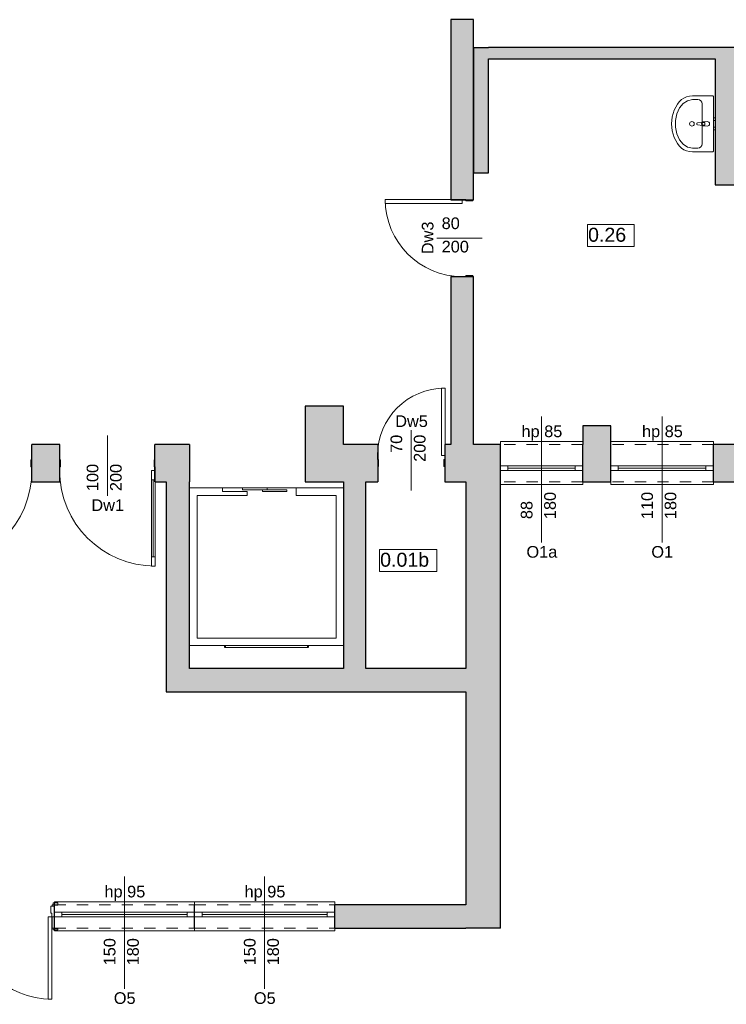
# Model space of a CAD drawing. Header units: centimetres. Extents: x -25572 to 23555, y -2435 to 15405.
# Tile 108 of 134: x 8869 to 9625, y 6941 to 7996. Entities that reach past the tile are written whole.
import ezdxf

# ---------------------------------------------------------------- set-up
doc = ezdxf.new("R2010")
doc.units = ezdxf.units.CM
doc.header["$MEASUREMENT"] = 0
doc.linetypes.add('Przerywana', pattern=[24, 12, -12])
for name, color, linetype, lineweight in [('Nowe_0_Nr_pióra__15', 214, 'Continuous', 15), ('Nowe_0_Nr_pióra__75', 6, 'Continuous', 15), ('Nowe_210-A Pomieszczenia_Nr_pióra__41', 7, 'Continuous', 15), ('Nowe_220-A Ściany_Nr_pióra__19', 255, 'Continuous', 0), ('Nowe_220-A Ściany_Nr_pióra__23', 7, 'Continuous', 15), ('Nowe_220-A Ściany_Nr_pióra__27', 7, 'Continuous', 25), ('Nowe_220-A Ściany_Nr_pióra__3', 7, 'Continuous', 13), ('Nowe_220-A Ściany_Nr_pióra__7', 7, 'Continuous', 13)]:
    doc.layers.add(name, color=color, linetype=linetype, lineweight=lineweight)
doc.layers.add('Nowe_220-A Ściany_Nr_pióra__45', color=7, linetype='Continuous', lineweight=15, true_color=0x40a5ff)
doc.styles.add('STYL_AUTOMATYCZNY_6', font='arial.ttf')

msp = doc.modelspace()

# ---------------------------------------------------------------- hatches: boundary and pattern name
at = {"layer": 'Nowe_220-A Ściany_Nr_pióra__19', "linetype": 'Continuous', "lineweight": 0}
for points in [[(9354.4, 7995.7), (9330.4, 7995.7), (9330.4, 7802.7), (9354.4, 7802.7)], [(9370.4, 7965.7), (9354.4, 7965.7), (9370.4, 7953.7)], [(9370.4, 7953.7), (9354.4, 7965.7), (9354.4, 7953.7)], [(9370.4, 7953.7), (9719.4, 7953.7), (9719.4, 7965.7), (9370.4, 7965.7)], [(9354.4, 7953.7), (9354.4, 7831.7), (9370.4, 7831.7), (9370.4, 7953.7)], [(9613.4, 7953.7), (9613.4, 7818.7), (9648.4, 7818.7), (9648.4, 7953.7)], [(9330.4, 7720.7), (9330.4, 7540.7), (9354.4, 7540.7), (9354.4, 7720.7)], [(9174.4, 7581.8), (9174.4, 7540.7), (9215.4, 7540.7), (9215.4, 7581.8)], [(9471.4, 7560.7), (9471.4, 7540.7), (9501.4, 7540.7), (9501.4, 7560.7)], [(8881.5, 7500.7), (8911.5, 7500.7), (8911.5, 7540.7), (8881.5, 7540.7)], [(9013.5, 7500.7), (9025.4, 7500.7), (9025.4, 7540.7), (9013.5, 7540.7)], [(9025.4, 7500.7), (9050.4, 7500.7), (9050.4, 7540.7)], [(9025.4, 7540.7), (9025.4, 7500.7), (9050.4, 7540.7)], [(9174.4, 7500.7), (9251.9, 7500.7), (9251.9, 7540.7), (9174.4, 7540.7)], [(9323.9, 7540.7), (9323.9, 7500.7), (9383.4, 7500.7), (9383.4, 7540.7)], [(9471.4, 7500.7), (9501.4, 7500.7), (9501.4, 7540.7), (9471.4, 7540.7)], [(9611.4, 7500.7), (9648.4, 7500.7), (9648.4, 7540.7), (9611.4, 7540.7)], [(9050.4, 7300.7), (9050.4, 7500.7), (9025.4, 7500.7), (9025.4, 7300.7)], [(9215.4, 7500.7), (9215.4, 7300.7), (9239.4, 7300.7), (9239.4, 7500.7)], [(9383.4, 7047.7), (9383.4, 7500.7), (9346.4, 7500.7), (9346.4, 7047.7)], [(9050.4, 7300.7), (9025.4, 7275.7), (9050.4, 7275.7)], [(9025.4, 7300.7), (9025.4, 7275.7), (9050.4, 7300.7)], [(9050.4, 7275.7), (9346.4, 7275.7), (9346.4, 7300.7), (9050.4, 7300.7)], [(9346.4, 7047.7), (9205.9, 7047.7), (9205.9, 7022.7), (9346.4, 7022.7)], [(9346.4, 7022.7), (9383.4, 7022.7), (9346.4, 7047.7)], [(9346.4, 7047.7), (9383.4, 7022.7), (9383.4, 7047.7)]]:
    msp.add_hatch(color=255, dxfattribs=at).paths.add_polyline_path(points)

# ---------------------------------------------------------------- linework, layer by layer
at = {"layer": 'Nowe_0_Nr_pióra__15', "color": 214, "linetype": 'Continuous', "lineweight": 15}
for p, q in [((9085.9, 7494.1), (9050.5, 7494.1)), ((9050.5, 7494.1), (9050.5, 7325.3)), ((9085.9, 7490.1), (9085.9, 7494.1)), ((9112.2, 7494.1), (9085.9, 7494.1)), ((9112.2, 7490.1), (9085.9, 7490.1)), ((9112.2, 7494.1), (9164.7, 7494.1)), ((9112.2, 7486.1), (9112.2, 7490.1)), ((9215.3, 7494.1), (9164.7, 7494.1)), ((9164.7, 7494.1), (9164.7, 7486.1)), ((9215.3, 7494.1), (9215.3, 7325.3)), ((9058.5, 7486.1), (9112.2, 7486.1)), ((9058.5, 7333.3), (9058.5, 7486.1)), ((9164.7, 7486.1), (9207.3, 7486.1)), ((9207.3, 7333.3), (9207.3, 7486.1)), ((9058.5, 7333.3), (9207.3, 7333.3)), ((9215.3, 7325.3), (9050.5, 7325.3)), ((9087.9, 7325.2), (9087.9, 7323.2)), ((9087.9, 7324.2), (9088.5, 7324.2)), ((9177.5, 7325.2), (9088.2, 7325.2)), ((9177.5, 7323.2), (9088.2, 7323.2)), ((9088.9, 7325.2), (9088.9, 7323.2)), ((9176.9, 7325.2), (9176.9, 7323.2)), ((9177.9, 7324.2), (9177.2, 7324.2)), ((9177.9, 7325.2), (9177.9, 7323.2))]:
    msp.add_line(p, q, dxfattribs=at)
for points in [[(9107.2, 7494.1), (9133.5, 7494.1), (9133.5, 7492.1), (9107.2, 7492.1)], [(9128.5, 7492.1), (9154.7, 7492.1), (9154.7, 7490.1), (9128.5, 7490.1)]]:
    msp.add_lwpolyline(points, close=True, dxfattribs=at)
at = {"layer": 'Nowe_0_Nr_pióra__75', "color": 6, "linetype": 'Continuous', "lineweight": 15}
for p, q in [((9572.2, 7894.8), (9575.1, 7901.1)), ((9575.1, 7901.1), (9579, 7905.9)), ((9579, 7905.9), (9583.7, 7908.9)), ((9583.7, 7908.9), (9588.9, 7910)), ((9588.9, 7910), (9594.5, 7910)), ((9599.2, 7862.7), (9599.2, 7905.5)), ((9570.8, 7887.8), (9572.2, 7894.8)), ((9570.8, 7880.4), (9570.8, 7887.8)), ((9572.2, 7873.3), (9570.8, 7880.4)), ((9602.3, 7885.4), (9600.8, 7885.4)), ((9600.8, 7882.7), (9602.3, 7882.7)), ((9602.3, 7882.7), (9602.3, 7885.4)), ((9575.1, 7867.1), (9572.2, 7873.3)), ((9579, 7862.3), (9575.1, 7867.1)), ((9583.7, 7859.2), (9579, 7862.3)), ((9588.9, 7858.2), (9583.7, 7859.2)), ((9594.5, 7858.2), (9588.9, 7858.2))]:
    msp.add_line(p, q, dxfattribs=at)
for points in [[(9588.9, 7914.1), (9610.4, 7914.1), (9610.6, 7914.1), (9610.8, 7914), (9610.9, 7914), (9611, 7913.9), (9611.2, 7913.8), (9611.3, 7913.6), (9611.3, 7913.5), (9611.4, 7913.3), (9611.4, 7913.2), (9611.4, 7884.1), (9611.4, 7855), (9611.4, 7854.8), (9611.3, 7854.7), (9611.3, 7854.5), (9611.2, 7854.4), (9611, 7854.3), (9610.9, 7854.2), (9610.8, 7854.1), (9610.6, 7854.1), (9610.4, 7854.1), (9588.9, 7854.1), (9585.7, 7854.4), (9582.6, 7855.1), (9579.7, 7856.4), (9577.1, 7858.2), (9574.8, 7860.4), (9573, 7862.9), (9569.4, 7869.5), (9567.1, 7876.6), (9566.4, 7884.1), (9567.1, 7891.5), (9569.4, 7898.7), (9573, 7905.3), (9574.8, 7907.8), (9577.1, 7910), (9579.7, 7911.7), (9582.6, 7913), (9585.7, 7913.8)], [(9611.4, 7887.7), (9611.4, 7890.4), (9613.4, 7890.4), (9613.4, 7887.7)], [(9611.4, 7877.7), (9611.4, 7880.4), (9613.4, 7880.4), (9613.4, 7877.7)]]:
    msp.add_lwpolyline(points, close=True, dxfattribs=at)
msp.add_lwpolyline([(9604.8, 7881.6), (9600.6, 7882, -0.12102), (9599.7, 7882.3), (9594.4, 7883, -0.882566), (9594.4, 7885.2), (9599.7, 7885.9, -0.12102), (9600.6, 7886.2), (9604.8, 7886.6, -1)], format="xyb", close=True, dxfattribs=at)
msp.add_circle((9588.4, 7884.1), 2.5, dxfattribs=at)
for radius, start, end in [(2.11, 122.771, 237.229), (1.36, 90, 270)]:
    msp.add_arc((9600.8, 7884.1), radius, start, end, dxfattribs=at)
for centre, start_param, end_param in [((9594.5, 7905.5), 0, 1.570796), ((9594.5, 7862.7), 4.712389, 6.283185)]:
    msp.add_ellipse(centre, major_axis=(4.69, 0), ratio=0.969697, start_param=start_param, end_param=end_param, dxfattribs=at)
at = {"layer": 'Nowe_210-A Pomieszczenia_Nr_pióra__41', "color": 7, "linetype": 'Continuous', "lineweight": 15}
for p, q in [((9476.4, 7776.3), (9526.4, 7776.3)), ((9476.4, 7752.7), (9476.4, 7776.3)), ((9526.4, 7776.3), (9526.4, 7752.7)), ((9526.4, 7752.7), (9476.4, 7752.7)), ((9253.8, 7428.1), (9315.3, 7428.1)), ((9253.8, 7404.5), (9253.8, 7428.1)), ((9315.3, 7428.1), (9315.3, 7404.5)), ((9315.3, 7404.5), (9253.8, 7404.5))]:
    msp.add_line(p, q, dxfattribs=at)
at = {"layer": 'Nowe_220-A Ściany_Nr_pióra__23', "color": 7, "linetype": 'Continuous', "lineweight": 15}
for p, q in [((9342.4, 7802.7), (9342.4, 7802.9)), ((9342.4, 7802.9), (9346.4, 7802.9)), ((9353.9, 7802.7), (9342.4, 7802.7)), ((9346.4, 7802.9), (9346.4, 7801.7)), ((9346.4, 7801.7), (9353.9, 7801.7)), ((9353.9, 7801.7), (9353.9, 7802.7)), ((9342.4, 7720.5), (9342.4, 7720.7)), ((9342.4, 7720.7), (9353.9, 7720.7)), ((9346.4, 7720.5), (9342.4, 7720.5)), ((9353.9, 7721.7), (9346.4, 7721.7)), ((9346.4, 7721.7), (9346.4, 7720.5)), ((9353.9, 7720.7), (9353.9, 7721.7)), ((8880.5, 7524.2), (8880.5, 7516.7)), ((8881.5, 7524.2), (8880.5, 7524.2)), ((8881.5, 7512.7), (8881.5, 7524.2)), ((8911.5, 7512.7), (8911.5, 7524.2)), ((8911.5, 7524.2), (8912.5, 7524.2)), ((8912.5, 7524.2), (8912.5, 7516.7)), ((9012.5, 7516.7), (9012.5, 7524.2)), ((9012.5, 7524.2), (9013.5, 7524.2)), ((9013.5, 7524.2), (9013.5, 7512.7)), ((9251.7, 7524.7), (9251.7, 7528.7)), ((9251.7, 7528.7), (9251.9, 7528.7)), ((9252.9, 7524.7), (9251.7, 7524.7)), ((9251.9, 7528.7), (9251.9, 7517.2)), ((9252.9, 7517.2), (9252.9, 7524.7)), ((9324.1, 7524.7), (9322.9, 7524.7)), ((9322.9, 7524.7), (9322.9, 7517.2)), ((9323.9, 7517.2), (9323.9, 7528.7)), ((9323.9, 7528.7), (9324.1, 7528.7)), ((9324.1, 7528.7), (9324.1, 7524.7)), ((8880.5, 7516.7), (8881.7, 7516.7)), ((8881.7, 7512.7), (8881.5, 7512.7)), ((8881.7, 7516.7), (8881.7, 7512.7)), ((8912.5, 7516.7), (8911.3, 7516.7)), ((8911.3, 7516.7), (8911.3, 7512.7)), ((8911.3, 7512.7), (8911.5, 7512.7)), ((9013.7, 7516.7), (9012.5, 7516.7)), ((9013.5, 7512.7), (9013.7, 7512.7)), ((9013.7, 7512.7), (9013.7, 7516.7)), ((9251.9, 7517.2), (9252.9, 7517.2)), ((9322.9, 7517.2), (9323.9, 7517.2)), ((9391.4, 7517.7), (9383.4, 7517.7)), ((9383.4, 7512.7), (9391.4, 7512.7)), ((9391.4, 7512.7), (9391.4, 7517.7)), ((9471.4, 7517.7), (9463.4, 7517.7)), ((9463.4, 7517.7), (9463.4, 7512.7)), ((9463.4, 7512.7), (9471.4, 7512.7)), ((9509.4, 7517.7), (9501.4, 7517.7)), ((9501.4, 7512.7), (9509.4, 7512.7)), ((9509.4, 7512.7), (9509.4, 7517.7)), ((9611.4, 7517.7), (9603.4, 7517.7)), ((9603.4, 7517.7), (9603.4, 7512.7)), ((9603.4, 7512.7), (9611.4, 7512.7)), ((8901.9, 7038.7), (8901.9, 7046.2)), ((8901.9, 7046.2), (8905.9, 7046.2)), ((8905.9, 7046.2), (8905.9, 7034.7)), ((8903.1, 7038.7), (8901.9, 7038.7)), ((8903.1, 7034.7), (8903.1, 7038.7)), ((8905.9, 7039.7), (8913.9, 7039.7)), ((8913.9, 7039.7), (8913.9, 7034.7)), ((9047.9, 7034.7), (9047.9, 7039.7)), ((9047.9, 7039.7), (9055.9, 7039.7)), ((9055.9, 7039.7), (9063.9, 7039.7)), ((9063.9, 7039.7), (9063.9, 7034.7)), ((9197.9, 7034.7), (9197.9, 7039.7)), ((9197.9, 7039.7), (9205.9, 7039.7)), ((8905.9, 7034.7), (8903.1, 7034.7)), ((8913.9, 7034.7), (8905.9, 7034.7)), ((9055.9, 7034.7), (9047.9, 7034.7)), ((9063.9, 7034.7), (9055.9, 7034.7)), ((9205.9, 7034.7), (9197.9, 7034.7))]:
    msp.add_line(p, q, dxfattribs=at)
at = {"layer": 'Nowe_220-A Ściany_Nr_pióra__27', "color": 7, "linetype": 'Continuous', "lineweight": 25}
for p, q in [((9330.4, 7802.7), (9342.4, 7802.7)), ((9330.4, 7802.7), (9342.4, 7802.7)), ((9342.4, 7802.7), (9353.9, 7802.7)), ((9342.4, 7802.7), (9353.9, 7802.7)), ((9342.4, 7802.7), (9353.9, 7802.7)), ((9353.9, 7802.7), (9354.4, 7802.7)), ((9353.9, 7802.7), (9354.4, 7802.7)), ((9330.4, 7720.7), (9342.4, 7720.7)), ((9330.4, 7720.7), (9342.4, 7720.7)), ((9342.4, 7720.7), (9353.9, 7720.7)), ((9342.4, 7720.7), (9353.9, 7720.7)), ((9342.4, 7720.7), (9353.9, 7720.7)), ((9353.9, 7720.7), (9354.4, 7720.7)), ((9353.9, 7720.7), (9354.4, 7720.7)), ((8881.5, 7524.2), (8881.5, 7540.7)), ((8881.5, 7524.2), (8881.5, 7540.7)), ((8911.5, 7524.2), (8911.5, 7540.7)), ((8911.5, 7524.2), (8911.5, 7540.7)), ((9013.5, 7524.2), (9013.5, 7540.7)), ((9013.5, 7524.2), (9013.5, 7540.7)), ((9251.9, 7540.7), (9251.9, 7528.7)), ((9251.9, 7540.7), (9251.9, 7528.7)), ((9323.9, 7540.7), (9323.9, 7528.7)), ((9323.9, 7540.7), (9323.9, 7528.7)), ((9383.4, 7517.7), (9383.4, 7540.7)), ((9383.4, 7517.7), (9383.4, 7540.7)), ((9471.4, 7517.7), (9471.4, 7540.7)), ((9471.4, 7517.7), (9471.4, 7540.7)), ((9501.4, 7517.7), (9501.4, 7540.7)), ((9501.4, 7517.7), (9501.4, 7540.7)), ((9611.4, 7517.7), (9611.4, 7540.7)), ((9611.4, 7517.7), (9611.4, 7540.7)), ((8881.5, 7512.7), (8881.5, 7524.2)), ((8881.5, 7512.7), (8881.5, 7524.2)), ((8881.5, 7512.7), (8881.5, 7524.2)), ((8911.5, 7512.7), (8911.5, 7524.2)), ((8911.5, 7512.7), (8911.5, 7524.2)), ((8911.5, 7512.7), (8911.5, 7524.2)), ((9013.5, 7512.7), (9013.5, 7524.2)), ((9013.5, 7512.7), (9013.5, 7524.2)), ((9013.5, 7512.7), (9013.5, 7524.2)), ((9251.9, 7528.7), (9251.9, 7517.2)), ((9251.9, 7528.7), (9251.9, 7517.2)), ((9251.9, 7528.7), (9251.9, 7517.2)), ((9323.9, 7528.7), (9323.9, 7517.2)), ((9323.9, 7528.7), (9323.9, 7517.2)), ((9323.9, 7528.7), (9323.9, 7517.2)), ((8881.5, 7500.7), (8881.5, 7512.7)), ((8881.5, 7500.7), (8881.5, 7512.7)), ((8911.5, 7500.7), (8911.5, 7512.7)), ((8911.5, 7500.7), (8911.5, 7512.7)), ((9013.5, 7500.7), (9013.5, 7512.7)), ((9013.5, 7500.7), (9013.5, 7512.7)), ((9251.9, 7517.2), (9251.9, 7500.7)), ((9251.9, 7517.2), (9251.9, 7500.7)), ((9323.9, 7517.2), (9323.9, 7500.7)), ((9323.9, 7517.2), (9323.9, 7500.7)), ((9383.4, 7512.7), (9383.4, 7517.7)), ((9383.4, 7512.7), (9383.4, 7517.7)), ((9383.4, 7512.7), (9383.4, 7517.7)), ((9383.4, 7500.7), (9383.4, 7512.7)), ((9383.4, 7500.7), (9383.4, 7512.7)), ((9471.4, 7512.7), (9471.4, 7517.7)), ((9471.4, 7512.7), (9471.4, 7517.7)), ((9471.4, 7512.7), (9471.4, 7517.7)), ((9471.4, 7500.7), (9471.4, 7512.7)), ((9471.4, 7500.7), (9471.4, 7512.7)), ((9501.4, 7512.7), (9501.4, 7517.7)), ((9501.4, 7512.7), (9501.4, 7517.7)), ((9501.4, 7512.7), (9501.4, 7517.7)), ((9501.4, 7500.7), (9501.4, 7512.7)), ((9501.4, 7500.7), (9501.4, 7512.7)), ((9611.4, 7512.7), (9611.4, 7517.7)), ((9611.4, 7512.7), (9611.4, 7517.7)), ((9611.4, 7512.7), (9611.4, 7517.7)), ((9611.4, 7500.7), (9611.4, 7512.7)), ((9611.4, 7500.7), (9611.4, 7512.7)), ((8905.9, 7039.7), (8905.9, 7047.7)), ((8905.9, 7046.2), (8905.9, 7047.7)), ((8905.9, 7046.2), (8905.9, 7047.7)), ((8905.9, 7047.7), (8909.6, 7047.7)), ((8905.9, 7047.7), (8909.6, 7047.7)), ((8905.9, 7034.7), (8905.9, 7046.2)), ((8905.9, 7034.7), (8905.9, 7046.2)), ((9055.9, 7039.7), (9055.9, 7047.7)), ((9055.9, 7039.7), (9055.9, 7047.7)), ((9205.9, 7039.7), (9205.9, 7047.7)), ((9205.9, 7039.7), (9205.9, 7047.7)), ((8905.9, 7034.7), (8905.9, 7039.7)), ((8905.9, 7034.7), (8905.9, 7039.7)), ((9055.9, 7034.7), (9055.9, 7039.7)), ((9055.9, 7034.7), (9055.9, 7039.7)), ((9055.9, 7034.7), (9055.9, 7039.7)), ((9055.9, 7034.7), (9055.9, 7039.7)), ((9205.9, 7034.7), (9205.9, 7039.7)), ((9205.9, 7034.7), (9205.9, 7039.7)), ((9205.9, 7034.7), (9205.9, 7039.7)), ((8905.9, 7022.7), (8905.9, 7034.7)), ((8905.9, 7022.7), (8905.9, 7034.7)), ((8905.9, 7022.7), (8905.9, 7034.7)), ((8905.9, 7022.7), (8905.9, 7034.7)), ((9055.9, 7022.7), (9055.9, 7034.7)), ((9055.9, 7022.7), (9055.9, 7034.7)), ((9205.9, 7022.7), (9205.9, 7034.7)), ((9205.9, 7022.7), (9205.9, 7034.7)), ((8905.9, 7022.7), (8909.6, 7022.7)), ((8905.9, 7022.7), (8909.6, 7022.7))]:
    msp.add_line(p, q, dxfattribs=at)
for points in [[(9354.4, 7995.7), (9330.4, 7995.7)], [(9330.4, 7995.7), (9330.4, 7802.7)], [(9354.4, 7802.7), (9354.4, 7995.7)], [(9354.4, 7965.7), (9370.4, 7965.7)], [(9354.4, 7965.7), (9354.4, 7831.7)], [(9719.4, 7965.7), (9370.4, 7965.7)], [(9370.4, 7831.7), (9370.4, 7953.7)], [(9370.4, 7953.7), (9613.4, 7953.7)], [(9613.4, 7953.7), (9613.4, 7818.7)], [(9354.4, 7831.7), (9370.4, 7831.7)], [(9613.4, 7818.7), (9648.4, 7818.7)], [(9330.4, 7720.7), (9330.4, 7540.7)], [(9354.4, 7540.7), (9354.4, 7720.7)], [(9174.4, 7581.8), (9174.4, 7540.7)], [(9215.4, 7581.8), (9174.4, 7581.8)], [(9215.4, 7540.7), (9215.4, 7581.8)], [(9471.4, 7560.7), (9471.4, 7540.7)], [(9501.4, 7560.7), (9471.4, 7560.7)], [(9501.4, 7540.7), (9501.4, 7560.7)], [(8911.5, 7540.7), (8881.5, 7540.7)], [(9050.4, 7540.7), (9013.5, 7540.7)], [(9050.4, 7540.7), (9050.4, 7500.7)], [(9174.4, 7540.7), (9174.4, 7500.7)], [(9251.9, 7540.7), (9215.4, 7540.7)], [(9330.4, 7540.7), (9323.9, 7540.7)], [(9383.4, 7540.7), (9354.4, 7540.7)], [(9636.4, 7540.7), (9611.4, 7540.7)], [(8881.5, 7500.7), (8911.5, 7500.7)], [(9013.5, 7500.7), (9025.4, 7500.7)], [(9025.4, 7500.7), (9025.4, 7275.7)], [(9050.4, 7300.7), (9050.4, 7500.7)], [(9174.4, 7500.7), (9215.4, 7500.7)], [(9215.4, 7500.7), (9215.4, 7300.7)], [(9239.4, 7300.7), (9239.4, 7500.7)], [(9239.4, 7500.7), (9251.9, 7500.7)], [(9323.9, 7500.7), (9346.4, 7500.7)], [(9346.4, 7500.7), (9346.4, 7300.7)], [(9383.4, 7022.7), (9383.4, 7500.7)], [(9471.4, 7500.7), (9501.4, 7500.7)], [(9611.4, 7500.7), (9648.4, 7500.7)], [(9215.4, 7300.7), (9050.4, 7300.7)], [(9346.4, 7300.7), (9239.4, 7300.7)], [(9025.4, 7275.7), (9050.4, 7275.7)], [(9050.4, 7275.7), (9346.4, 7275.7)], [(9346.4, 7275.7), (9346.4, 7047.7)], [(9346.4, 7047.7), (9205.9, 7047.7)], [(9205.9, 7022.7), (9346.4, 7022.7)], [(9383.4, 7022.7), (9346.4, 7022.7)]]:
    msp.add_lwpolyline(points, dxfattribs=at)
at = {"layer": 'Nowe_220-A Ściany_Nr_pióra__3', "color": 7, "linetype": 'Continuous', "lineweight": 13}
for p, q in [((9260, 7802.9), (9342.4, 7802.9)), ((9260, 7798.9), (9260, 7802.9)), ((9342.4, 7798.9), (9260, 7798.9)), ((9342.4, 7802.9), (9342.4, 7798.9)), ((9320.1, 7528.7), (9320.1, 7601.1)), ((9320.1, 7601.1), (9324.1, 7601.1)), ((9324.1, 7601.1), (9324.1, 7528.7)), ((9471.4, 7543.7), (9383.4, 7543.7)), ((9383.4, 7543.7), (9383.4, 7540.7)), ((9471.4, 7540.7), (9471.4, 7543.7)), ((9611.4, 7543.7), (9501.4, 7543.7)), ((9501.4, 7543.7), (9501.4, 7540.7)), ((9611.4, 7540.7), (9611.4, 7543.7)), ((9324.1, 7528.7), (9320.1, 7528.7)), ((9009.7, 7512.7), (9009.7, 7502.7)), ((9013.7, 7512.7), (9009.7, 7512.7)), ((9013.7, 7502.7), (9013.7, 7512.7)), ((9463.4, 7517.7), (9391.4, 7517.7)), ((9463.4, 7515.2), (9391.4, 7515.2)), ((9391.4, 7512.7), (9463.4, 7512.7)), ((9603.4, 7517.7), (9509.4, 7517.7)), ((9603.4, 7515.2), (9509.4, 7515.2)), ((9509.4, 7512.7), (9603.4, 7512.7)), ((9009.7, 7502.7), (9013.7, 7502.7)), ((9011.7, 7420.3), (9011.7, 7502.7)), ((9383.4, 7497.7), (9383.4, 7500.7)), ((9471.4, 7500.7), (9471.4, 7497.7)), ((9501.4, 7497.7), (9501.4, 7500.7)), ((9611.4, 7500.7), (9611.4, 7497.7)), ((9471.4, 7497.7), (9383.4, 7497.7)), ((9611.4, 7497.7), (9501.4, 7497.7)), ((9013.7, 7420.3), (9009.7, 7420.3)), ((9009.7, 7420.3), (9009.7, 7410.3)), ((9013.7, 7410.3), (9013.7, 7420.3)), ((9009.7, 7410.3), (9013.7, 7410.3)), ((8905.9, 7047.7), (8903.4, 7047.7)), ((8903.4, 7047.7), (8903.4, 7046.2)), ((8903.4, 7046.2), (8905.9, 7046.2)), ((8909.6, 7049.6), (8904.6, 7049.6)), ((8904.6, 7049.6), (8904.6, 7047.7)), ((8904.6, 7047.7), (8909.6, 7047.7)), ((8905.9, 7047.7), (8905.9, 7050.7)), ((8905.9, 7050.7), (9055.9, 7050.7)), ((8905.9, 7046.2), (8905.9, 7047.7)), ((8909.6, 7047.7), (8909.6, 7049.6)), ((9055.9, 7050.7), (9055.9, 7047.7)), ((9055.9, 7047.7), (9055.9, 7050.7)), ((9055.9, 7050.7), (9205.9, 7050.7)), ((9205.9, 7050.7), (9205.9, 7047.7)), ((8913.9, 7039.7), (9047.9, 7039.7)), ((8913.9, 7037.2), (9047.9, 7037.2)), ((9063.9, 7039.7), (9197.9, 7039.7)), ((9063.9, 7037.2), (9197.9, 7037.2)), ((8903.1, 7034.7), (8899.1, 7034.7)), ((8899.1, 7034.7), (8899.1, 6946.3)), ((8903.1, 6946.3), (8903.1, 7034.7)), ((8905.9, 7034.7), (8903.4, 7034.7)), ((8903.4, 7034.7), (8903.4, 7022.7)), ((8905.9, 7022.7), (8905.9, 7034.7)), ((9047.9, 7034.7), (8913.9, 7034.7)), ((9197.9, 7034.7), (9063.9, 7034.7)), ((8903.4, 7022.7), (8905.9, 7022.7)), ((8909.6, 7022.7), (8904.6, 7022.7)), ((8904.6, 7022.7), (8904.6, 7020.8)), ((8904.6, 7020.8), (8909.6, 7020.8)), ((8905.9, 7022.7), (8905.9, 7019.7)), ((8905.9, 7019.7), (9055.9, 7019.7)), ((8909.6, 7020.8), (8909.6, 7022.7)), ((9055.9, 7019.7), (9055.9, 7022.7)), ((9055.9, 7022.7), (9055.9, 7019.7)), ((9055.9, 7019.7), (9205.9, 7019.7)), ((9205.9, 7019.7), (9205.9, 7022.7)), ((8899.1, 6946.3), (8903.1, 6946.3))]:
    msp.add_line(p, q, dxfattribs=at)
at = {"layer": 'Nowe_220-A Ściany_Nr_pióra__3', "color": 7, "linetype": 'Przerywana', "lineweight": 13}
for p, q in [((9471.4, 7540.7), (9383.4, 7540.7)), ((9611.4, 7540.7), (9501.4, 7540.7)), ((9471.4, 7500.7), (9383.4, 7500.7)), ((9611.4, 7500.7), (9501.4, 7500.7)), ((8905.9, 7047.7), (9055.9, 7047.7)), ((9055.9, 7047.7), (9205.9, 7047.7)), ((8905.9, 7022.7), (9055.9, 7022.7)), ((9055.9, 7022.7), (9205.9, 7022.7))]:
    msp.add_line(p, q, dxfattribs=at)
at = {"layer": 'Nowe_220-A Ściany_Nr_pióra__3', "color": 7, "linetype": 'Continuous', "lineweight": 13}
for points in [[(9011.7, 7420.3), (9011.7, 7502.7), (9009.7, 7502.7), (9009.7, 7420.3)], [(9013.7, 7420.3), (9013.7, 7502.7), (9011.7, 7502.7), (9011.7, 7420.3)]]:
    msp.add_lwpolyline(points, close=True, dxfattribs=at)
for centre, radius, start, end in [((9342.4, 7802.9), 82.4, 180, 270), ((9324.1, 7528.7), 72.4, 90, 180), ((8779.3, 7512.7), 102.4, 270, 0), ((9013.7, 7512.7), 102.4, 180, 270), ((8903.1, 7034.7), 88.4, 180, 270)]:
    msp.add_arc(centre, radius, start, end, dxfattribs=at)
at = {"layer": 'Nowe_220-A Ściany_Nr_pióra__45', "color": 161, "linetype": 'Continuous', "lineweight": 15, "true_color": 0x40a5ff}
for p, q in [((9315.2, 7761.7), (9363.8, 7761.7)), ((9427.4, 7435.5), (9427.4, 7570.7)), ((9556.4, 7435.5), (9556.4, 7570.7)), ((9287.9, 7555.8), (9287.9, 7491.2)), ((8962.5, 7485.5), (8962.5, 7550.1)), ((8980.9, 6957.5), (8980.9, 7077.7)), ((9130.9, 6957.5), (9130.9, 7077.7))]:
    msp.add_line(p, q, dxfattribs=at)

# ---------------------------------------------------------------- texts
at = {"layer": 'Nowe_210-A Pomieszczenia_Nr_pióra__41', "color": 7, "linetype": 'Continuous', "lineweight": 15, "char_height": 15, "attachment_point": 2, "style": 'STYL_AUTOMATYCZNY_6'}
for s, insert in [('\\A1;{\\pqc;\\pt0,25;\\fArial|b0|i0|c238|p0;\\W1.000000;0.26\\fArial|b0|i0|c238|p0;\\W1.000000;\\A1{\\H.66x;\\S^  ;}\\fArial|b0|i0|c238|p0;\\W1.000000;\\fArial|b0|i0|c238|p0;\\W1.000000;\\A1{\\H.66x;\\S^  ;}}', (9501.4, 7772.8)), ('\\A1;{\\pqc;\\pt0,25;\\fArial|b0|i0|c238|p0;\\W1.000000;0.01b\\fArial|b0|i0|c238|p0;\\W1.000000;\\A1{\\H.66x;\\S^  ;}\\fArial|b0|i0|c238|p0;\\W1.000000;\\fArial|b0|i0|c238|p0;\\W1.000000;\\A1{\\H.66x;\\S^  ;}}', (9284.6, 7424.7))]:
    msp.add_mtext(s, dxfattribs=dict(at, insert=insert))
at = {"layer": 'Nowe_220-A Ściany_Nr_pióra__7', "color": 7, "linetype": 'Continuous', "lineweight": 13, "char_height": 12.5, "attachment_point": 7, "style": 'STYL_AUTOMATYCZNY_6'}
for s, insert in [('\\A1;{\\pql;\\pt0;\\fArial|b0|i0|c238|p0;\\W1.000000;80\\fArial|b0|i0|c238|p0;\\W1.000000;\\A1{\\H.66x;\\S^  ;}\\fArial|b0|i0|c238|p0;\\W1.000000;\\fArial|b0|i0|c238|p0;\\W1.000000;}', (9320.4, 7767.7)), ('\\A1;{\\pql;\\pt0;\\fArial|b0|i0|c238|p0;\\W1.000000;200\\fArial|b0|i0|c238|p0;\\W1.000000;\\A1{\\H.66x;\\S^  ;}\\fArial|b0|i0|c238|p0;\\W1.000000;\\fArial|b0|i0|c238|p0;\\W1.000000;}', (9320.4, 7742.7)), ('\\A1;{\\pql;\\pt0;\\fArial|b0|i0|c238|p0;\\W1.000000;hp 85\\fArial|b0|i0|c238|p0;\\W1.000000;\\A1{\\H.66x;\\S^  ;}\\fArial|b0|i0|c238|p0;\\W1.000000;\\fArial|b0|i0|c238|p0;\\W1.000000;}', (9405.9, 7544.7)), ('\\A1;{\\pql;\\pt0;\\fArial|b0|i0|c238|p0;\\W1.000000;hp 85\\fArial|b0|i0|c238|p0;\\W1.000000;\\A1{\\H.66x;\\S^  ;}\\fArial|b0|i0|c238|p0;\\W1.000000;\\fArial|b0|i0|c238|p0;\\W1.000000;}', (9534.9, 7544.7)), ('\\A1;{\\pql;\\pt0;\\fArial|b0|i0|c238|p0;\\W1.000000;Dw5\\fArial|b0|i0|c238|p0;\\W1.000000;\\fArial|b0|i0|c238|p0;\\W1.000000;\\fArial|b0|i0|c238|p0;\\W1.000000;}', (9270.7, 7559.2)), ('\\A1;{\\pql;\\pt0;\\fArial|b0|i0|c238|p0;\\W1.000000;Dw1\\fArial|b0|i0|c238|p0;\\W1.000000;\\fArial|b0|i0|c238|p0;\\W1.000000;\\fArial|b0|i0|c238|p0;\\W1.000000;}', (8945.4, 7469.4)), ('\\A1;{\\pql;\\pt0;\\fArial|b0|i0|c238|p0;\\W1.000000;O1a\\fArial|b0|i0|c238|p0;\\W1.000000;\\fArial|b0|i0|c238|p0;\\W1.000000;\\fArial|b0|i0|c238|p0;\\W1.000000;}', (9411.2, 7419.2)), ('\\A1;{\\pql;\\pt0;\\fArial|b0|i0|c238|p0;\\W1.000000;O1\\fArial|b0|i0|c238|p0;\\W1.000000;\\fArial|b0|i0|c238|p0;\\W1.000000;\\fArial|b0|i0|c238|p0;\\W1.000000;}', (9544.9, 7419.2)), ('\\A1;{\\pql;\\pt0;\\fArial|b0|i0|c238|p0;\\W1.000000;hp 95\\fArial|b0|i0|c238|p0;\\W1.000000;\\A1{\\H.66x;\\S^  ;}\\fArial|b0|i0|c238|p0;\\W1.000000;\\fArial|b0|i0|c238|p0;\\W1.000000;}', (8959.4, 7051.7)), ('\\A1;{\\pql;\\pt0;\\fArial|b0|i0|c238|p0;\\W1.000000;hp 95\\fArial|b0|i0|c238|p0;\\W1.000000;\\A1{\\H.66x;\\S^  ;}\\fArial|b0|i0|c238|p0;\\W1.000000;\\fArial|b0|i0|c238|p0;\\W1.000000;}', (9109.4, 7051.7)), ('\\A1;{\\pql;\\pt0;\\fArial|b0|i0|c238|p0;\\W1.000000;O5\\fArial|b0|i0|c238|p0;\\W1.000000;\\fArial|b0|i0|c238|p0;\\W1.000000;\\fArial|b0|i0|c238|p0;\\W1.000000;}', (8969.4, 6941.2)), ('\\A1;{\\pql;\\pt0;\\fArial|b0|i0|c238|p0;\\W1.000000;O5\\fArial|b0|i0|c238|p0;\\W1.000000;\\fArial|b0|i0|c238|p0;\\W1.000000;\\fArial|b0|i0|c238|p0;\\W1.000000;}', (9119.4, 6941.2))]:
    msp.add_mtext(s, dxfattribs=dict(at, insert=insert))
at = {"layer": 'Nowe_220-A Ściany_Nr_pióra__7', "color": 7, "linetype": 'Continuous', "lineweight": 13, "char_height": 12.5, "attachment_point": 7, "rotation": 90, "style": 'STYL_AUTOMATYCZNY_6'}
for s, insert in [('\\A1;{\\pql;\\pt0;\\fArial|b0|i0|c238|p0;\\W1.000000;Dw3\\fArial|b0|i0|c238|p0;\\W1.000000;\\fArial|b0|i0|c238|p0;\\W1.000000;\\fArial|b0|i0|c238|p0;\\W1.000000;}', (9311.8, 7744.5)), ('\\A1;{\\pql;\\pt0;\\fArial|b0|i0|c238|p0;\\W1.000000;70\\fArial|b0|i0|c238|p0;\\W1.000000;\\A1{\\H.66x;\\S^  ;}\\fArial|b0|i0|c238|p0;\\W1.000000;\\fArial|b0|i0|c238|p0;\\W1.000000;}', (9281.8, 7531.6)), ('\\A1;{\\pql;\\pt0;\\fArial|b0|i0|c238|p0;\\W1.000000;200\\fArial|b0|i0|c238|p0;\\W1.000000;\\A1{\\H.66x;\\S^  ;}\\fArial|b0|i0|c238|p0;\\W1.000000;\\fArial|b0|i0|c238|p0;\\W1.000000;}', (9306.8, 7522)), ('\\A1;{\\pql;\\pt0;\\fArial|b0|i0|c238|p0;\\W1.000000;100\\fArial|b0|i0|c238|p0;\\W1.000000;\\A1{\\H.66x;\\S^  ;}\\fArial|b0|i0|c238|p0;\\W1.000000;\\fArial|b0|i0|c238|p0;\\W1.000000;}', (8956.5, 7490.7)), ('\\A1;{\\pql;\\pt0;\\fArial|b0|i0|c238|p0;\\W1.000000;200\\fArial|b0|i0|c238|p0;\\W1.000000;\\A1{\\H.66x;\\S^  ;}\\fArial|b0|i0|c238|p0;\\W1.000000;\\fArial|b0|i0|c238|p0;\\W1.000000;}', (8981.5, 7490.7)), ('\\A1;{\\pql;\\pt0;\\fArial|b0|i0|c238|p0;\\W1.000000;180\\fArial|b0|i0|c238|p0;\\W1.000000;\\A1{\\H.66x;\\S^  ;}\\fArial|b0|i0|c238|p0;\\W1.000000;\\fArial|b0|i0|c238|p0;\\W1.000000;}', (9446.3, 7460.7)), ('\\A1;{\\pql;\\pt0;\\fArial|b0|i0|c238|p0;\\W1.000000;110\\fArial|b0|i0|c238|p0;\\W1.000000;\\A1{\\H.66x;\\S^  ;}\\fArial|b0|i0|c238|p0;\\W1.000000;\\fArial|b0|i0|c238|p0;\\W1.000000;}', (9550.3, 7460.7)), ('\\A1;{\\pql;\\pt0;\\fArial|b0|i0|c238|p0;\\W1.000000;180\\fArial|b0|i0|c238|p0;\\W1.000000;\\A1{\\H.66x;\\S^  ;}\\fArial|b0|i0|c238|p0;\\W1.000000;\\fArial|b0|i0|c238|p0;\\W1.000000;}', (9575.3, 7460.7)), ('\\A1;{\\pql;\\pt0;\\fArial|b0|i0|c238|p0;\\W1.000000;88\\fArial|b0|i0|c238|p0;\\W1.000000;\\A1{\\H.66x;\\S^  ;}\\fArial|b0|i0|c238|p0;\\W1.000000;\\fArial|b0|i0|c238|p0;\\W1.000000;}', (9421.3, 7460.7)), ('\\A1;{\\pql;\\pt0;\\fArial|b0|i0|c238|p0;\\W1.000000;150\\fArial|b0|i0|c238|p0;\\W1.000000;\\A1{\\H.66x;\\S^  ;}\\fArial|b0|i0|c238|p0;\\W1.000000;\\fArial|b0|i0|c238|p0;\\W1.000000;}', (8974.8, 6982.7)), ('\\A1;{\\pql;\\pt0;\\fArial|b0|i0|c238|p0;\\W1.000000;180\\fArial|b0|i0|c238|p0;\\W1.000000;\\A1{\\H.66x;\\S^  ;}\\fArial|b0|i0|c238|p0;\\W1.000000;\\fArial|b0|i0|c238|p0;\\W1.000000;}', (8999.8, 6982.7)), ('\\A1;{\\pql;\\pt0;\\fArial|b0|i0|c238|p0;\\W1.000000;150\\fArial|b0|i0|c238|p0;\\W1.000000;\\A1{\\H.66x;\\S^  ;}\\fArial|b0|i0|c238|p0;\\W1.000000;\\fArial|b0|i0|c238|p0;\\W1.000000;}', (9124.8, 6982.7)), ('\\A1;{\\pql;\\pt0;\\fArial|b0|i0|c238|p0;\\W1.000000;180\\fArial|b0|i0|c238|p0;\\W1.000000;\\A1{\\H.66x;\\S^  ;}\\fArial|b0|i0|c238|p0;\\W1.000000;\\fArial|b0|i0|c238|p0;\\W1.000000;}', (9149.8, 6982.7))]:
    msp.add_mtext(s, dxfattribs=dict(at, insert=insert))

doc.saveas('drawing.dxf')
